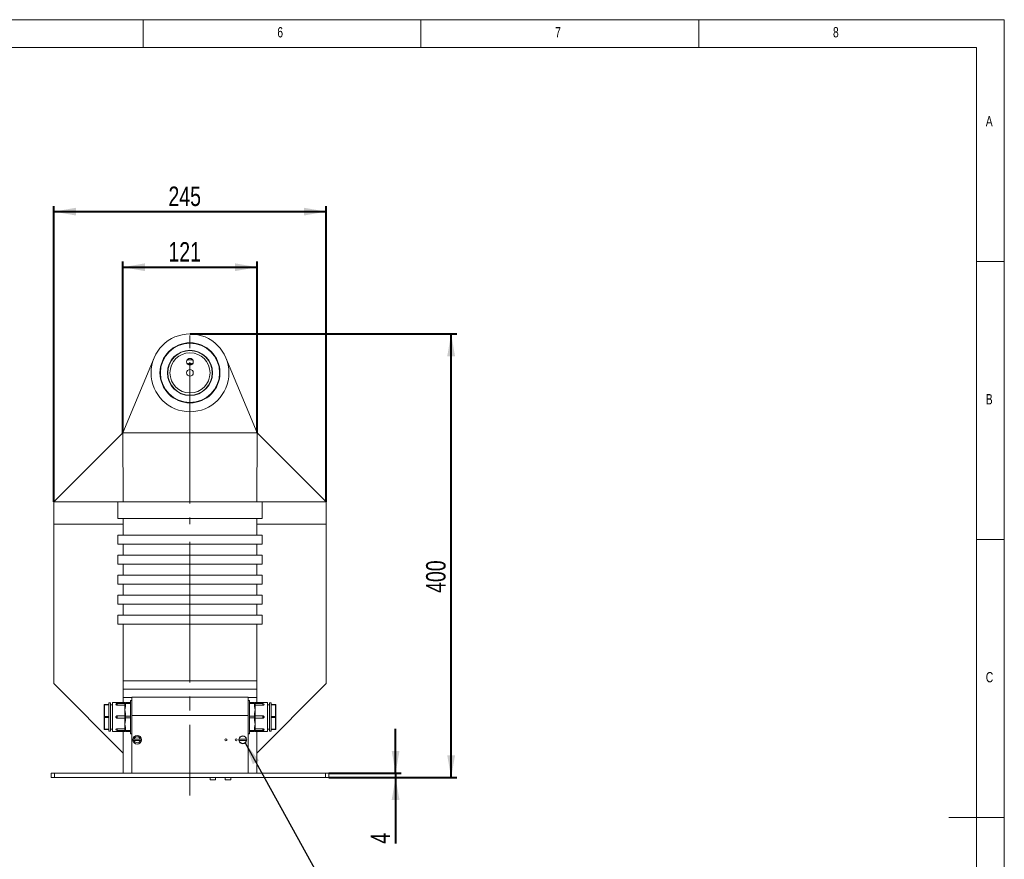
# Model space of a CAD drawing. Header units: millimetres. Extents: x 5 to 582, y 5 to 292.
# Tile 7 of 8: x 238 to 415, y 141 to 292. Entities that reach past the tile are written whole.
import ezdxf

# ---------------------------------------------------------------- set-up
doc = ezdxf.new("R2010")
doc.units = ezdxf.units.MM
doc.linetypes.add('CENTERX2', pattern=[20.32, 12.7, -2.54, 2.54, -2.54])
doc.layers.add('KÓTY_DO_VÝKRESŮ_NA_WEB', color=7, linetype='Continuous', lineweight=40)
doc.styles.add('SLDTEXTSTYLE0', font='TXT', dxfattribs={"width": 0.75})
doc.dimstyles.new('SLDDIMSTYLE0', dxfattribs={"dimtxt": 3.5, "dimasz": 4, "dimexe": 0, "dimexo": 0.0625, "dimgap": 0.875, "dimtad": 1, "dimdec": 1, "dimlfac": 5, "dimrnd": 1e-09, "dimzin": 12, "dimdsep": 46, "dimtxsty": 'SLDTEXTSTYLE0', "dimsah": 1, "dimcen": 0.09, "dimadec": 0, "dimazin": 3, "dimtfac": 1, "dimtofl": 0, "dimtmove": 0, "dimatfit": 3, "dimfxl": 1, "dimfrac": 2, "dimtolj": 1, "dimtzin": 12, "dimarcsym": 0})
doc.dimstyles.new('SLDDIMSTYLE1', dxfattribs={"dimtxt": 3.5, "dimasz": 4, "dimexe": 0, "dimexo": 0.0625, "dimgap": 0.875, "dimtad": 1, "dimdec": 1, "dimlfac": 5, "dimrnd": 1e-09, "dimzin": 12, "dimdsep": 46, "dimtxsty": 'SLDTEXTSTYLE0', "dimsah": 1, "dimcen": 0.09, "dimadec": 0, "dimazin": 3, "dimtfac": 1, "dimtmove": 0, "dimatfit": 0, "dimfxl": 1, "dimfrac": 2, "dimtolj": 1, "dimtzin": 12, "dimarcsym": 0})
doc.dimstyles.new('SLDDIMSTYLE2', dxfattribs={"dimtxt": 0.18, "dimasz": 4, "dimexe": 0, "dimexo": 0.0625, "dimgap": 0, "dimtad": 0, "dimtih": 1, "dimtoh": 1, "dimdec": 0, "dimrnd": 1e-09, "dimzin": 0, "dimdsep": 46, "dimtxsty": 'Standard', "dimsah": 1, "dimcen": 0.09, "dimadec": 0, "dimazin": 0, "dimtfac": 4, "dimtdec": 0, "dimtofl": 0, "dimtmove": 0, "dimatfit": 3, "dimfxl": 1, "dimfrac": 2, "dimtolj": 1, "dimtzin": 0, "dimarcsym": 0})

# ---------------------------------------------------------------- blocks, each defined once
blk = doc.blocks.new('_D_17')
at = {"layer": 'KÓTY_DO_VÝKRESŮ_NA_WEB'}
for p, q in [((305.45, 156.48), (305.45, 164.48)), ((293.46, 156.48), (306.45, 156.48)), ((305.45, 156.48), (305.45, 155.68)), ((293.46, 155.68), (306.45, 155.68)), ((305.45, 155.68), (305.45, 143.8))]:
    blk.add_line(p, q, dxfattribs=at)
for points in [[(305.45, 156.48), (306.15, 160.48), (304.75, 160.48)], [(305.45, 155.68), (304.75, 151.68), (306.15, 151.68)]]:
    blk.add_solid(points, dxfattribs=at)
at = {"layer": 'KÓTY_DO_VÝKRESŮ_NA_WEB', "insert": (300.94, 143.8), "char_height": 3.5, "attachment_point": 1, "rotation": 90, "style": 'SLDTEXTSTYLE0'}
blk.add_mtext('4', dxfattribs=at)
blk = doc.blocks.new('_D_18')
at = {"layer": 'KÓTY_DO_VÝKRESŮ_NA_WEB'}
for p, q in [((268.46, 235.48), (316.45, 235.48)), ((315.45, 155.68), (315.45, 235.48)), ((293.46, 155.68), (316.45, 155.68))]:
    blk.add_line(p, q, dxfattribs=at)
for points in [[(315.45, 235.48), (314.75, 231.48), (316.15, 231.48)], [(315.45, 155.68), (316.15, 159.68), (314.75, 159.68)]]:
    blk.add_solid(points, dxfattribs=at)
at = {"layer": 'KÓTY_DO_VÝKRESŮ_NA_WEB', "insert": (310.94, 188.9), "char_height": 3.5, "attachment_point": 1, "rotation": 90, "style": 'SLDTEXTSTYLE0'}
blk.add_mtext('400', dxfattribs=at)
blk = doc.blocks.new('_D_19')
at = {"layer": 'KÓTY_DO_VÝKRESŮ_NA_WEB'}
for p, q in [((256.35, 217.69), (256.35, 248.48)), ((280.55, 217.69), (280.55, 248.48)), ((256.35, 247.48), (280.55, 247.48))]:
    blk.add_line(p, q, dxfattribs=at)
for points in [[(256.35, 247.48), (260.35, 246.78), (260.35, 248.18)], [(280.55, 247.48), (276.55, 248.18), (276.55, 246.78)]]:
    blk.add_solid(points, dxfattribs=at)
at = {"layer": 'KÓTY_DO_VÝKRESŮ_NA_WEB', "insert": (264.57, 251.99), "char_height": 3.5, "attachment_point": 1, "style": 'SLDTEXTSTYLE0'}
blk.add_mtext('121', dxfattribs=at)
blk = doc.blocks.new('_D_20')
at = {"layer": 'KÓTY_DO_VÝKRESŮ_NA_WEB'}
for p, q in [((243.95, 205.29), (243.95, 258.48)), ((243.95, 257.48), (292.95, 257.48)), ((292.95, 205.29), (292.95, 258.48))]:
    blk.add_line(p, q, dxfattribs=at)
for points in [[(243.95, 257.48), (247.95, 256.78), (247.95, 258.18)], [(292.95, 257.48), (288.95, 258.18), (288.95, 256.78)]]:
    blk.add_solid(points, dxfattribs=at)
at = {"layer": 'KÓTY_DO_VÝKRESŮ_NA_WEB', "insert": (264.57, 261.99), "char_height": 3.5, "attachment_point": 1, "style": 'SLDTEXTSTYLE0'}
blk.add_mtext('245', dxfattribs=at)

msp = doc.modelspace()

# ---------------------------------------------------------------- linework, layer by layer
at = {"color": 7, "linetype": 'Continuous', "lineweight": 0}
for p, q in [((415, 292), (5, 292)), ((260, 287), (260, 292)), ((310, 292), (310, 287)), ((360, 287), (360, 292)), ((415, 5), (415, 292)), ((410, 287), (10, 287)), ((410, 287), (410, 10)), ((415, 248.5), (410, 248.5)), ((410, 198.5), (415, 198.5)), ((415, 148.5), (405, 148.5))]:
    msp.add_line(p, q, dxfattribs=at)
at = {"color": 7, "linetype": 'Continuous', "lineweight": 15}
for p, q in [((256.351, 217.681), (261.992, 231.18)), ((274.91, 231.18), (280.551, 217.681)), ((264.441, 228.481), (264.441, 229.177)), ((272.461, 229.177), (272.461, 228.481)), ((264.441, 227.785), (264.441, 228.481)), ((272.461, 228.481), (272.461, 227.785)), ((243.951, 205.281), (256.351, 217.681)), ((280.551, 217.681), (256.351, 217.681)), ((256.351, 217.681), (256.451, 205.281)), ((280.551, 217.681), (280.451, 205.281)), ((292.951, 205.281), (280.551, 217.681)), ((243.951, 205.281), (243.951, 201.281)), ((255.451, 205.281), (243.951, 205.281)), ((255.451, 205.281), (255.451, 202.281)), ((255.451, 205.281), (281.451, 205.281)), ((281.451, 202.281), (281.451, 205.281)), ((281.451, 205.281), (292.951, 205.281)), ((292.951, 205.281), (292.951, 201.281)), ((255.451, 202.281), (281.451, 202.281)), ((256.451, 202.281), (256.451, 201.281)), ((280.451, 202.281), (280.451, 201.281)), ((243.951, 201.281), (256.451, 201.281)), ((243.951, 201.281), (243.951, 172.581)), ((256.451, 199.281), (256.451, 201.281)), ((280.451, 199.281), (280.451, 201.281)), ((280.451, 201.281), (292.951, 201.281)), ((292.951, 201.281), (292.951, 172.581)), ((255.451, 199.281), (255.451, 197.681)), ((255.451, 199.281), (281.451, 199.281)), ((281.451, 197.681), (281.451, 199.281)), ((255.451, 197.681), (281.451, 197.681)), ((256.451, 195.681), (256.451, 197.681)), ((280.451, 195.681), (280.451, 197.681)), ((255.451, 195.681), (255.451, 194.081)), ((255.451, 195.681), (281.451, 195.681)), ((281.451, 194.081), (281.451, 195.681)), ((255.451, 194.081), (281.451, 194.081)), ((256.451, 192.081), (256.451, 194.081)), ((280.451, 192.081), (280.451, 194.081)), ((255.451, 192.081), (255.451, 190.481)), ((255.451, 192.081), (281.451, 192.081)), ((281.451, 190.481), (281.451, 192.081)), ((255.451, 190.481), (281.451, 190.481)), ((256.451, 188.481), (256.451, 190.481)), ((280.451, 188.481), (280.451, 190.481)), ((255.451, 188.481), (281.451, 188.481)), ((255.451, 188.481), (255.451, 186.881)), ((281.451, 186.881), (281.451, 188.481)), ((255.451, 186.881), (281.451, 186.881)), ((256.451, 184.881), (256.451, 186.881)), ((280.451, 184.881), (280.451, 186.881)), ((255.451, 184.881), (255.451, 183.281)), ((255.451, 184.881), (281.451, 184.881)), ((281.451, 183.281), (281.451, 184.881)), ((255.451, 183.281), (281.451, 183.281)), ((256.451, 173.081), (256.451, 183.281)), ((280.451, 173.081), (280.451, 183.281)), ((243.951, 172.581), (256.451, 160.081)), ((256.451, 173.081), (280.451, 173.081)), ((256.451, 171.581), (256.451, 173.081)), ((280.451, 173.081), (280.451, 171.581)), ((280.451, 160.081), (292.951, 172.581)), ((256.451, 171.581), (280.451, 171.581)), ((256.451, 170.081), (256.451, 171.581)), ((258.001, 170.179), (278.901, 170.179)), ((258.001, 166.879), (258.001, 170.179)), ((278.901, 166.879), (278.901, 170.179)), ((280.451, 171.581), (280.451, 170.081)), ((253.021, 168.733), (253.021, 168.809)), ((253.021, 166.655), (253.021, 168.733)), ((253.061, 168.844), (253.061, 168.849)), ((253.061, 168.849), (253.821, 168.849)), ((253.061, 168.844), (253.061, 168.768)), ((253.821, 168.844), (253.061, 168.844)), ((253.061, 168.753), (253.061, 168.768)), ((253.061, 168.768), (253.821, 168.768)), ((253.821, 168.753), (253.061, 168.753)), ((253.061, 168.753), (253.061, 166.675)), ((254.121, 169.15), (253.821, 169.15)), ((253.821, 169.15), (253.821, 168.848)), ((253.821, 168.848), (253.821, 168.844)), ((253.821, 168.844), (253.821, 168.806)), ((253.821, 168.806), (253.821, 168.768)), ((253.821, 168.768), (253.821, 168.761)), ((253.821, 168.761), (253.821, 166.666)), ((254.121, 169.15), (254.121, 164.008)), ((254.521, 168.779), (254.121, 168.779)), ((256.721, 169.177), (254.521, 169.177)), ((254.521, 163.981), (254.521, 169.177)), ((256.721, 169.029), (255.321, 169.029)), ((255.321, 169.029), (255.321, 168.723)), ((255.321, 168.723), (256.721, 168.723)), ((256.451, 170.081), (258.001, 170.081)), ((256.451, 169.177), (256.451, 170.081)), ((256.721, 169.077), (256.721, 169.177)), ((256.721, 168.931), (256.721, 169.077)), ((256.721, 168.446), (256.721, 168.931)), ((256.721, 167.878), (256.721, 168.446)), ((256.821, 169.177), (256.821, 169.004)), ((256.821, 169.177), (257.721, 169.177)), ((256.821, 169.004), (256.821, 168.496)), ((256.821, 169.004), (257.721, 169.004)), ((258.001, 169.579), (257.721, 169.579)), ((257.721, 163.579), (257.721, 169.579)), ((278.901, 170.081), (280.451, 170.081)), ((279.181, 169.579), (278.901, 169.579)), ((279.181, 169.579), (279.181, 163.579)), ((280.081, 169.177), (279.181, 169.177)), ((280.081, 169.004), (279.181, 169.004)), ((280.081, 169.004), (280.081, 169.177)), ((280.081, 168.496), (280.081, 169.004)), ((282.381, 169.177), (280.181, 169.177)), ((280.181, 169.177), (280.181, 169.077)), ((280.181, 169.077), (280.181, 168.931)), ((281.581, 169.029), (280.181, 169.029)), ((280.181, 168.931), (280.181, 168.446)), ((280.181, 168.723), (281.581, 168.723)), ((280.181, 168.446), (280.181, 167.878)), ((280.451, 169.177), (280.451, 170.081)), ((281.581, 168.723), (281.581, 169.029)), ((282.381, 169.177), (282.381, 163.981)), ((282.781, 168.779), (282.381, 168.779)), ((283.081, 169.15), (282.781, 169.15)), ((282.781, 166.579), (282.781, 169.15)), ((283.081, 168.848), (283.081, 169.15)), ((283.081, 168.849), (283.841, 168.849)), ((283.081, 168.844), (283.081, 168.848)), ((283.081, 168.806), (283.081, 168.844)), ((283.841, 168.844), (283.081, 168.844)), ((283.081, 168.768), (283.081, 168.806)), ((283.081, 168.761), (283.081, 168.768)), ((283.081, 168.768), (283.841, 168.768)), ((283.081, 166.666), (283.081, 168.761)), ((283.841, 168.753), (283.081, 168.753)), ((283.841, 168.849), (283.841, 168.844)), ((283.841, 168.768), (283.841, 168.844)), ((283.841, 168.768), (283.841, 168.753)), ((283.841, 166.675), (283.841, 168.753)), ((283.881, 168.809), (283.881, 168.733)), ((283.881, 168.733), (283.881, 166.655)), ((253.061, 166.655), (253.021, 166.655)), ((253.021, 166.503), (253.021, 166.655)), ((253.061, 166.655), (253.061, 166.675)), ((253.061, 166.675), (253.821, 166.675)), ((253.821, 166.655), (253.061, 166.655)), ((253.061, 166.655), (253.061, 166.503)), ((253.821, 166.666), (253.821, 166.655)), ((253.821, 166.655), (253.821, 166.579)), ((253.821, 166.579), (253.821, 166.503)), ((256.721, 166.779), (255.321, 166.779)), ((255.321, 166.779), (255.321, 166.779)), ((255.321, 166.779), (255.321, 166.379)), ((256.721, 167.21), (256.721, 167.878)), ((256.721, 166.726), (256.721, 167.21)), ((256.721, 166.433), (256.721, 166.726)), ((256.821, 167.26), (256.821, 166.752)), ((256.821, 166.752), (256.821, 166.406)), ((256.821, 166.752), (257.721, 166.752)), ((258.001, 166.879), (278.901, 166.879)), ((258.001, 156.481), (258.001, 166.879)), ((278.901, 156.481), (278.901, 166.879)), ((280.081, 166.752), (279.181, 166.752)), ((280.081, 166.752), (280.081, 167.26)), ((280.081, 166.406), (280.081, 166.752)), ((280.181, 167.878), (280.181, 167.21)), ((280.181, 167.21), (280.181, 166.726)), ((281.581, 166.779), (280.181, 166.779)), ((280.181, 166.726), (280.181, 166.433)), ((281.581, 166.779), (281.581, 166.779)), ((281.581, 166.379), (281.581, 166.779)), ((282.781, 164.008), (282.781, 166.579)), ((283.081, 166.675), (283.841, 166.675)), ((283.081, 166.655), (283.081, 166.666)), ((283.841, 166.655), (283.081, 166.655)), ((283.081, 166.579), (283.081, 166.655)), ((283.081, 166.503), (283.081, 166.579)), ((283.841, 166.675), (283.841, 166.655)), ((283.841, 166.503), (283.841, 166.655)), ((283.881, 166.655), (283.841, 166.655)), ((283.881, 166.655), (283.881, 166.503)), ((253.021, 166.503), (253.061, 166.503)), ((253.021, 164.425), (253.021, 166.503)), ((253.061, 166.483), (253.061, 166.503)), ((253.061, 166.503), (253.821, 166.503)), ((253.821, 166.483), (253.061, 166.483)), ((253.061, 166.483), (253.061, 164.405)), ((253.821, 166.503), (253.821, 166.493)), ((253.821, 166.493), (253.821, 164.397)), ((255.321, 166.379), (256.721, 166.379)), ((255.321, 166.379), (255.321, 166.379)), ((256.721, 165.948), (256.721, 166.433)), ((256.721, 165.28), (256.721, 165.948)), ((256.721, 164.712), (256.721, 165.28)), ((256.821, 166.406), (256.821, 165.898)), ((256.821, 166.406), (257.721, 166.406)), ((280.081, 166.406), (279.181, 166.406)), ((280.081, 165.898), (280.081, 166.406)), ((280.181, 166.433), (280.181, 165.948)), ((280.181, 166.379), (281.581, 166.379)), ((280.181, 165.948), (280.181, 165.28)), ((280.181, 165.28), (280.181, 164.712)), ((281.581, 166.379), (281.581, 166.379)), ((283.081, 166.503), (283.841, 166.503)), ((283.081, 166.493), (283.081, 166.503)), ((283.081, 164.397), (283.081, 166.493)), ((283.841, 166.483), (283.081, 166.483)), ((283.841, 166.503), (283.841, 166.483)), ((283.841, 166.503), (283.881, 166.503)), ((283.841, 164.405), (283.841, 166.483)), ((283.881, 166.503), (283.881, 164.425)), ((253.021, 164.349), (253.021, 164.425)), ((253.061, 164.405), (253.821, 164.405)), ((253.061, 164.39), (253.061, 164.405)), ((253.821, 164.39), (253.061, 164.39)), ((253.061, 164.39), (253.061, 164.314)), ((253.061, 164.314), (253.821, 164.314)), ((253.061, 164.309), (253.061, 164.314)), ((253.821, 164.309), (253.061, 164.309)), ((253.821, 164.397), (253.821, 164.39)), ((253.821, 164.39), (253.821, 164.352)), ((253.821, 164.352), (253.821, 164.314)), ((253.821, 164.314), (253.821, 164.31)), ((253.821, 164.31), (253.821, 164.008)), ((253.821, 164.008), (254.121, 164.008)), ((254.121, 164.379), (254.521, 164.379)), ((254.521, 163.981), (256.721, 163.981)), ((256.721, 164.436), (255.321, 164.436)), ((255.321, 164.436), (255.321, 164.129)), ((255.321, 164.129), (256.721, 164.129)), ((256.451, 156.481), (256.451, 163.981)), ((256.721, 164.227), (256.721, 164.712)), ((256.721, 164.081), (256.721, 164.227)), ((256.721, 163.981), (256.721, 164.081)), ((256.821, 164.662), (256.821, 164.154)), ((256.821, 164.154), (257.721, 164.154)), ((256.821, 164.154), (256.821, 163.981)), ((256.821, 163.981), (257.721, 163.981)), ((257.721, 163.579), (258.001, 163.579)), ((278.901, 163.579), (279.181, 163.579)), ((280.081, 164.154), (279.181, 164.154)), ((280.081, 163.981), (279.181, 163.981)), ((280.081, 164.154), (280.081, 164.662)), ((280.081, 163.981), (280.081, 164.154)), ((280.181, 164.712), (280.181, 164.227)), ((281.581, 164.436), (280.181, 164.436)), ((280.181, 164.227), (280.181, 164.081)), ((280.181, 164.129), (281.581, 164.129)), ((280.181, 164.081), (280.181, 163.981)), ((280.181, 163.981), (282.381, 163.981)), ((280.451, 156.481), (280.451, 163.981)), ((281.581, 164.129), (281.581, 164.436)), ((282.381, 164.379), (282.781, 164.379)), ((282.781, 164.008), (283.081, 164.008)), ((283.081, 164.405), (283.841, 164.405)), ((283.081, 164.39), (283.081, 164.397)), ((283.841, 164.39), (283.081, 164.39)), ((283.081, 164.352), (283.081, 164.39)), ((283.081, 164.314), (283.081, 164.352)), ((283.081, 164.314), (283.841, 164.314)), ((283.081, 164.31), (283.081, 164.314)), ((283.081, 164.008), (283.081, 164.31)), ((283.841, 164.309), (283.081, 164.309)), ((283.841, 164.405), (283.841, 164.39)), ((283.841, 164.314), (283.841, 164.39)), ((283.841, 164.314), (283.841, 164.309)), ((283.881, 164.425), (283.881, 164.349)), ((259.471, 162.601), (258.422, 162.601)), ((258.422, 162.361), (259.471, 162.361)), ((277.307, 162.601), (278.605, 162.601)), ((277.307, 162.361), (278.605, 162.361)), ((243.451, 155.681), (243.451, 156.481)), ((243.451, 156.481), (244.051, 156.481)), ((244.051, 156.481), (244.051, 155.681)), ((292.851, 156.481), (244.051, 156.481)), ((292.851, 155.681), (292.851, 156.481)), ((292.851, 156.481), (293.451, 156.481)), ((293.451, 156.481), (293.451, 155.681)), ((244.051, 155.681), (243.451, 155.681)), ((244.051, 155.681), (292.851, 155.681)), ((272.061, 155.681), (272.061, 155.3)), ((272.061, 155.3), (273.061, 155.3)), ((273.061, 155.3), (273.061, 155.681)), ((274.801, 155.681), (274.801, 155.3)), ((274.801, 155.3), (275.801, 155.3)), ((275.801, 155.3), (275.801, 155.681)), ((293.451, 155.681), (292.851, 155.681))]:
    msp.add_line(p, q, dxfattribs=at)
at = {"color": 7, "linetype": 'Continuous', "lineweight": 15, "flags": 128}
for points in [[(253.061, 168.753), (253.053, 168.753), (253.046, 168.752), (253.039, 168.75), (253.033, 168.747), (253.028, 168.744), (253.024, 168.741), (253.022, 168.737), (253.021, 168.733)], [(256.721, 168.446), (256.723, 168.456), (256.729, 168.466), (256.738, 168.474), (256.75, 168.482), (256.766, 168.488), (256.783, 168.493), (256.802, 168.495), (256.821, 168.496)], [(280.081, 168.496), (280.101, 168.495), (280.119, 168.493), (280.137, 168.488), (280.152, 168.482), (280.164, 168.474), (280.173, 168.466), (280.179, 168.456), (280.181, 168.446)], [(283.881, 168.733), (283.88, 168.737), (283.878, 168.741), (283.874, 168.744), (283.869, 168.747), (283.863, 168.75), (283.856, 168.752), (283.849, 168.753), (283.841, 168.753)], [(253.021, 166.655), (253.022, 166.659), (253.024, 166.663), (253.028, 166.666), (253.033, 166.669), (253.039, 166.672), (253.046, 166.673), (253.053, 166.675), (253.061, 166.675)], [(256.821, 167.26), (256.802, 167.259), (256.783, 167.256), (256.766, 167.252), (256.75, 167.245), (256.738, 167.238), (256.729, 167.229), (256.723, 167.22), (256.721, 167.21)], [(280.081, 167.26), (280.101, 167.259), (280.119, 167.256), (280.137, 167.252), (280.152, 167.245), (280.164, 167.238), (280.173, 167.229), (280.179, 167.22), (280.181, 167.21)], [(283.841, 166.675), (283.849, 166.675), (283.856, 166.673), (283.863, 166.672), (283.869, 166.669), (283.874, 166.666), (283.878, 166.663), (283.88, 166.659), (283.881, 166.655)], [(253.061, 166.483), (253.053, 166.484), (253.046, 166.485), (253.039, 166.487), (253.033, 166.489), (253.028, 166.492), (253.024, 166.496), (253.022, 166.499), (253.021, 166.503)], [(256.821, 165.898), (256.802, 165.899), (256.783, 165.902), (256.766, 165.907), (256.75, 165.913), (256.738, 165.921), (256.729, 165.929), (256.723, 165.939), (256.721, 165.948)], [(280.081, 165.898), (280.101, 165.899), (280.119, 165.902), (280.137, 165.907), (280.152, 165.913), (280.164, 165.921), (280.173, 165.929), (280.179, 165.939), (280.181, 165.948)], [(283.881, 166.503), (283.88, 166.499), (283.878, 166.496), (283.874, 166.492), (283.869, 166.489), (283.863, 166.487), (283.856, 166.485), (283.849, 166.484), (283.841, 166.483)], [(253.021, 164.425), (253.022, 164.421), (253.024, 164.417), (253.028, 164.414), (253.033, 164.411), (253.039, 164.408), (253.046, 164.407), (253.053, 164.405), (253.061, 164.405)], [(256.821, 164.662), (256.802, 164.663), (256.783, 164.666), (256.766, 164.67), (256.75, 164.677), (256.738, 164.684), (256.729, 164.693), (256.723, 164.702), (256.721, 164.712)], [(280.181, 164.712), (280.179, 164.702), (280.173, 164.693), (280.164, 164.684), (280.152, 164.677), (280.137, 164.67), (280.119, 164.666), (280.101, 164.663), (280.081, 164.662)], [(283.841, 164.405), (283.849, 164.405), (283.856, 164.407), (283.863, 164.408), (283.869, 164.411), (283.874, 164.414), (283.878, 164.417), (283.88, 164.421), (283.881, 164.425)]]:
    msp.add_lwpolyline(points, dxfattribs=at)
at = {"color": 7, "linetype": 'Continuous', "lineweight": 15}
for centre, radius in [((268.451, 228.481), 7), ((268.451, 228.481), 5.4), ((268.451, 228.481), 5.33), ((268.451, 228.481), 4.07), ((268.451, 228.481), 4.01), ((268.451, 228.481), 3.61), ((268.451, 230.486), 0.6), ((268.451, 228.481), 0.6), ((258.946, 162.481), 0.8), ((258.946, 162.481), 0.777), ((274.921, 162.461), 0.19), ((276.761, 162.461), 0.19)]:
    msp.add_circle(centre, radius, dxfattribs=at)
for centre, radius, start, end in [((268.451, 228.481), 2.33, 76.59969, 103.40031), ((268.451, 228.481), 1.73, 73.53799, 106.46201), ((268.451, 228.481), 1.56, 76.93322, 103.06678), ((253.061, 168.809), 0.04, 90, 180), ((253.059, 168.806), 0.0376, 86.19127, 175.59652), ((253.059, 168.73), 0.0376, 86.18899, 175.59637), ((255.321, 168.829), 0.2, 90, 180.0595), ((256.821, 169.077), 0.1, 90, 180), ((280.081, 169.077), 0.1, 0, 90), ((281.581, 168.829), 0.2, 0.05712, 90), ((283.841, 168.809), 0.04, 0, 90), ((283.844, 168.806), 0.0376, 4.40348, 93.80873), ((283.844, 168.73), 0.0376, 4.40363, 93.81101), ((253.059, 164.428), 0.0376, 184.40605, 273.80859), ((253.059, 164.352), 0.0376, 184.40363, 273.81101), ((253.061, 164.349), 0.04, 180, 270), ((255.321, 164.329), 0.2, 180.05712, 270), ((256.821, 164.081), 0.1, 180, 270), ((277.956, 162.481), 0.7, 9.87089, 170.12911), ((277.956, 162.481), 0.66, 10.47568, 169.52432), ((280.081, 164.081), 0.1, 270, 0), ((281.581, 164.329), 0.2, 270, 0.0595), ((283.844, 164.428), 0.0376, 266.19141, 355.59395), ((283.844, 164.352), 0.0376, 266.18899, 355.59637), ((283.841, 164.349), 0.04, 270, 0), ((258.946, 162.481), 0.775, 171.08942, 188.91058), ((258.946, 162.481), 0.538, 12.88604, 167.11396), ((258.946, 162.481), 0.538, 192.88604, 347.11396), ((258.946, 162.481), 0.775, 351.08942, 8.91058), ((277.956, 162.481), 0.7, 170.12911, 189.87089), ((277.956, 162.481), 0.7, 189.87089, 350.12911), ((277.956, 162.481), 0.66, 190.47568, 349.52432), ((277.956, 162.481), 0.7, 350.12911, 9.87089)]:
    msp.add_arc(centre, radius, start, end, dxfattribs=at)
for centre, ratio, start_param, end_param in [((256.821, 168.931), 0.7320508, 1.5707963, 3.1415927), ((280.081, 168.931), 0.7320508, 0, 1.5707963), ((256.821, 166.726), 0.2679492, 1.5707963, 3.1415927), ((280.081, 166.726), 0.2679492, 0, 1.5707963), ((256.821, 166.433), 0.2679492, 3.1415927, 4.712389), ((280.081, 166.433), 0.2679492, 4.712389, 6.2831853), ((256.821, 164.227), 0.7320508, 3.1415927, 4.712389), ((280.081, 164.227), 0.7320508, 4.712389, 6.2831853)]:
    msp.add_ellipse(centre, major_axis=(0.1, 0), ratio=ratio, start_param=start_param, end_param=end_param, dxfattribs=at)
for points, knots in [([(255.321, 168.723), (255.299, 168.724), (255.254, 168.726), (255.194, 168.746), (255.149, 168.773), (255.125, 168.803), (255.122, 168.822), (255.121, 168.829)], [0, 0, 0, 0, 0.2145863, 0.4291645, 0.6438276, 0.8584377, 1, 1, 1, 1]), ([(256.821, 168.496), (256.818, 168.439), (256.808, 168.232), (256.755, 168.027), (256.721, 167.879), (256.721, 167.878)], [0, 0, 0, 0, 0.2776284, 0.993804, 1, 1, 1, 1]), ([(280.181, 167.878), (280.181, 167.879), (280.147, 168.027), (280.095, 168.232), (280.084, 168.439), (280.081, 168.496)], [0, 0, 0, 0, 0.006196, 0.7223716, 1, 1, 1, 1]), ([(281.781, 168.829), (281.779, 168.818), (281.774, 168.795), (281.74, 168.763), (281.69, 168.738), (281.633, 168.725), (281.596, 168.723), (281.581, 168.723)], [0, 0, 0, 0, 0.214191, 0.4283687, 0.6427743, 0.8574249, 1, 1, 1, 1]), ([(255.121, 166.579), (255.123, 166.602), (255.128, 166.646), (255.162, 166.706), (255.213, 166.751), (255.269, 166.776), (255.306, 166.778), (255.321, 166.779)], [0, 0, 0, 0, 0.21419, 0.4283706, 0.6427726, 0.8574244, 1, 1, 1, 1]), ([(255.321, 166.379), (255.299, 166.381), (255.254, 166.386), (255.194, 166.42), (255.149, 166.471), (255.125, 166.527), (255.122, 166.564), (255.121, 166.579)], [0, 0, 0, 0, 0.214586, 0.4291669, 0.6438272, 0.8584338, 1, 1, 1, 1]), ([(256.721, 167.878), (256.721, 167.877), (256.755, 167.729), (256.808, 167.525), (256.818, 167.318), (256.821, 167.26)], [0, 0, 0, 0, 0.0061923, 0.7223711, 1, 1, 1, 1]), ([(280.081, 167.26), (280.084, 167.318), (280.095, 167.525), (280.147, 167.729), (280.181, 167.877), (280.181, 167.878)], [0, 0, 0, 0, 0.2776289, 0.9938077, 1, 1, 1, 1]), ([(281.581, 166.779), (281.604, 166.777), (281.649, 166.772), (281.708, 166.738), (281.754, 166.687), (281.778, 166.631), (281.78, 166.594), (281.781, 166.579)], [0, 0, 0, 0, 0.2145853, 0.4291665, 0.6438269, 0.8584336, 1, 1, 1, 1]), ([(281.781, 166.579), (281.779, 166.557), (281.774, 166.512), (281.74, 166.452), (281.69, 166.407), (281.633, 166.383), (281.596, 166.38), (281.581, 166.379)], [0, 0, 0, 0, 0.2141896, 0.4283698, 0.6427745, 0.8574241, 1, 1, 1, 1]), ([(256.821, 165.898), (256.818, 165.84), (256.808, 165.633), (256.755, 165.429), (256.721, 165.281), (256.721, 165.28)], [0, 0, 0, 0, 0.2776284, 0.993806, 1, 1, 1, 1]), ([(256.721, 165.28), (256.721, 165.279), (256.755, 165.131), (256.808, 164.927), (256.818, 164.72), (256.821, 164.662)], [0, 0, 0, 0, 0.006196, 0.7223716, 1, 1, 1, 1]), ([(280.181, 165.28), (280.181, 165.281), (280.147, 165.429), (280.095, 165.633), (280.084, 165.84), (280.081, 165.898)], [0, 0, 0, 0, 0.006194, 0.7223716, 1, 1, 1, 1]), ([(280.081, 164.662), (280.084, 164.72), (280.095, 164.927), (280.147, 165.131), (280.181, 165.279), (280.181, 165.28)], [0, 0, 0, 0, 0.2776284, 0.993804, 1, 1, 1, 1]), ([(255.121, 164.329), (255.123, 164.341), (255.128, 164.363), (255.162, 164.395), (255.213, 164.42), (255.269, 164.434), (255.306, 164.435), (255.321, 164.436)], [0, 0, 0, 0, 0.2141909, 0.4283684, 0.6427738, 0.8574253, 1, 1, 1, 1]), ([(281.581, 164.436), (281.604, 164.434), (281.649, 164.432), (281.708, 164.413), (281.754, 164.385), (281.778, 164.355), (281.78, 164.337), (281.781, 164.329)], [0, 0, 0, 0, 0.2145854, 0.4291632, 0.6438259, 0.858438, 1, 1, 1, 1]), ([(258.422, 162.601), (258.4, 162.601), (258.351, 162.601), (258.288, 162.601), (258.233, 162.601), (258.196, 162.601), (258.185, 162.601), (258.181, 162.601)], [0, 0, 0, 0, 0.1886429, 0.4374181, 0.5916686, 0.8280344, 1, 1, 1, 1]), ([(258.181, 162.361), (258.181, 162.361), (258.187, 162.361), (258.205, 162.361), (258.248, 162.361), (258.305, 162.361), (258.37, 162.361), (258.409, 162.361), (258.422, 162.361)], [0, 0, 0, 0, 0.0346771, 0.2695606, 0.408585, 0.6497764, 0.8908374, 1, 1, 1, 1]), ([(259.711, 162.601), (259.709, 162.601), (259.701, 162.601), (259.671, 162.601), (259.612, 162.601), (259.542, 162.601), (259.493, 162.601), (259.471, 162.601)], [0, 0, 0, 0, 0.09516, 0.3301829, 0.5663703, 0.8051335, 1, 1, 1, 1]), ([(259.471, 162.361), (259.473, 162.361), (259.504, 162.361), (259.563, 162.361), (259.635, 162.361), (259.69, 162.361), (259.704, 162.361), (259.711, 162.361)], [0, 0, 0, 0, 0.0203994, 0.2733835, 0.5204183, 0.7621438, 1, 1, 1, 1]), ([(277.307, 162.601), (277.302, 162.601), (277.293, 162.601), (277.281, 162.601), (277.272, 162.601), (277.267, 162.601), (277.267, 162.601), (277.266, 162.601)], [0, 0, 0, 0, 0.219089, 0.438244, 0.6555382, 0.8695087, 1, 1, 1, 1]), ([(277.266, 162.361), (277.267, 162.361), (277.268, 162.361), (277.275, 162.361), (277.285, 162.361), (277.296, 162.361), (277.304, 162.361), (277.307, 162.361)], [0, 0, 0, 0, 0.2105969, 0.421134, 0.6330028, 0.8478838, 1, 1, 1, 1]), ([(278.646, 162.601), (278.645, 162.601), (278.644, 162.601), (278.638, 162.601), (278.627, 162.601), (278.616, 162.601), (278.608, 162.601), (278.605, 162.601)], [0, 0, 0, 0, 0.21059643, 0.42113308, 0.63299266, 0.84788409, 1, 1, 1, 1]), ([(278.605, 162.361), (278.61, 162.361), (278.619, 162.361), (278.631, 162.361), (278.64, 162.361), (278.645, 162.361), (278.646, 162.361), (278.646, 162.361)], [0, 0, 0, 0, 0.219089, 0.438244, 0.6555382, 0.8695087, 1, 1, 1, 1])]:
    msp.add_open_spline(points, degree=3, knots=knots, dxfattribs=at)
at = {"layer": 'KÓTY_DO_VÝKRESŮ_NA_WEB', "linetype": 'CENTERX2', "lineweight": 0}
for p, q in [((268.451, 217.681), (268.451, 235.18)), ((268.451, 217.681), (268.451, 201.281)), ((268.451, 188.081), (268.451, 198.081)), ((268.451, 184.481), (268.451, 194.481)), ((268.451, 152.481), (268.451, 187.281))]:
    msp.add_line(p, q, dxfattribs=at)

# ---------------------------------------------------------------- texts
at = {"color": 7, "linetype": 'Continuous', "lineweight": 0, "char_height": 1.852, "attachment_point": 1, "style": 'SLDTEXTSTYLE0'}
for s, insert in [('6', (284.167, 290.668)), ('7', (334.167, 290.668)), ('8', (384.167, 290.668)), ('A', (411.667, 274.668)), ('B', (411.667, 224.668)), ('C', (411.667, 174.668))]:
    msp.add_mtext(s, dxfattribs=dict(at, insert=insert))

# ---------------------------------------------------------------- dimensions: what is measured, and where the dimension line sits
at = {"layer": 'KÓTY_DO_VÝKRESŮ_NA_WEB'}
for base, p1, p2, picture, middle in [((292.951, 257.481), (243.951, 205.281), (292.951, 205.281), '_D_20', (268.451, 257.481)), ((280.551, 247.481), (256.351, 217.681), (280.551, 217.681), '_D_19', (268.451, 247.481))]:
    dim = msp.add_linear_dim(base=base, p1=p1, p2=p2, dimstyle='SLDDIMSTYLE0', dxfattribs=at)
    dim.commit()
    dim.dimension.update_dxf_attribs({"geometry": picture, "text_midpoint": middle, "dimtype": 160})
dim = msp.add_linear_dim(base=(315.451, 235.481), p1=(293.451, 155.681), p2=(268.451, 235.481), angle=90, text='400', dimstyle='SLDDIMSTYLE0', dxfattribs=at)
dim.commit()
dim.dimension.update_dxf_attribs({"geometry": '_D_18', "text_midpoint": (315.451, 192.78), "dimtype": 160})
dim = msp.add_linear_dim(base=(305.451, 155.681), p1=(293.451, 156.481), p2=(293.451, 155.681), angle=90, dimstyle='SLDDIMSTYLE1', dxfattribs=at)
dim.commit()
dim.dimension.update_dxf_attribs({"geometry": '_D_17', "text_midpoint": (305.451, 145.095), "dimtype": 160})

# ---------------------------------------------------------------- leaders
msp.add_leader([(278.384, 161.927), (299.436, 123.901)], dimstyle='SLDDIMSTYLE2', dxfattribs=at)

doc.saveas('drawing.dxf')
